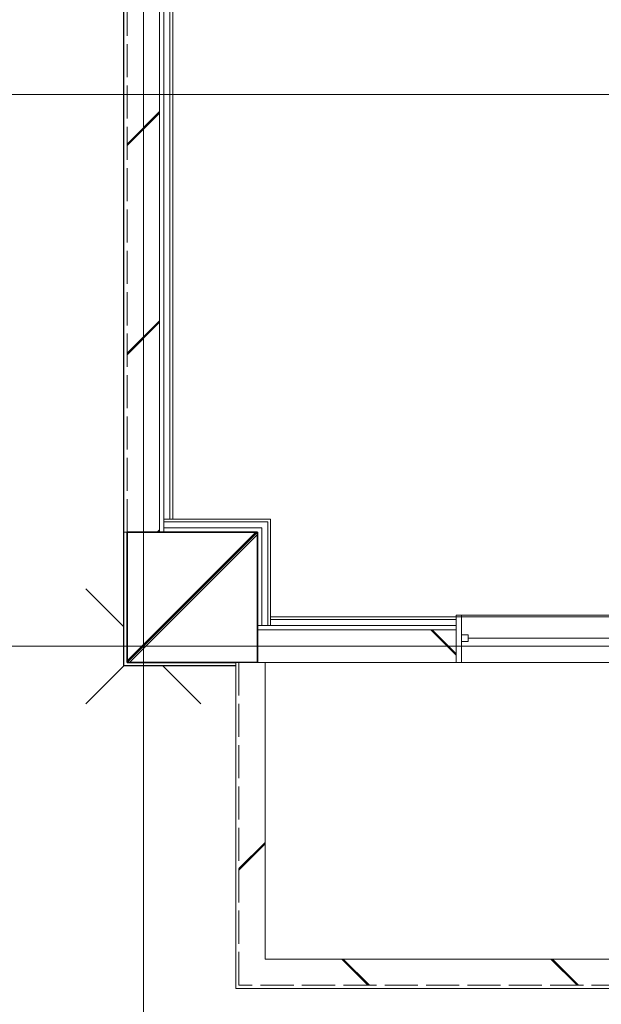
# Model space of a CAD drawing. Header units: millimetres. Extents: x -38341 to 3709, y -10682 to 48718.
# Tile 57 of 111: x -14497 to -11820, y 34018 to 38551. Entities that reach past the tile are written whole.
import ezdxf

# ---------------------------------------------------------------- set-up
doc = ezdxf.new("R2010")
doc.units = ezdxf.units.MM
doc.header["$LTSCALE"] = 50
for name, pattern in [('ISO-02 破線', [3.81, 3.048, -0.762]), ('ISO-07 点線', [0.889, 0.127, -0.762]), ('ISO-08 一点鎖線', [9.144, 6.096, -0.762, 1.524, -0.762])]:
    doc.linetypes.add(name, pattern=pattern)
doc.layers.add('00ライン-グリッド-線', color=13, linetype='ISO-08 一点鎖線', lineweight=5, true_color=0xff5454)
for name, color, linetype, lineweight in [('02モデリング-03スラブ', 7, 'Continuous', 5), ('02モデリング-03スラブ-仕上げ', 7, 'Continuous', 5), ('02モデリング-03スラブ-仕上げ_ハッチング', 7, 'Continuous', 5), ('02モデリング-03スラブ_ハッチング', 7, 'Continuous', 5), ('02モデリング-04壁-バルコニー', 7, 'Continuous', 5), ('02モデリング-04壁-バルコニー_ハッチング', 7, 'Continuous', 5), ('02モデリング-04壁-外部', 7, 'Continuous', 5), ('02モデリング-04壁-外部_ハッチング', 7, 'Continuous', 5), ('02モデリング-07建具-鋼製', 7, 'Continuous', 5), ('02モデリング-07建具-鋼製_ハッチング', 7, 'Continuous', 5), ('02モデリング-11柱', 7, 'Continuous', 25), ('02モデリング-11柱_ハッチング', 7, 'Continuous', 5), ('03構成要素-2壁-PB', 7, 'Continuous', 5), ('03構成要素-2壁-PB_ハッチング', 7, 'Continuous', 5), ('05記号ラベル-断面線', 7, 'Continuous', 5), ('一般', 7, 'Continuous', 5), ('解答例線', 7, 'Continuous', 5)]:
    doc.layers.add(name, color=color, linetype=linetype, lineweight=lineweight)
doc.styles.get("Standard").update_dxf_attribs({"font": 'txt', "bigfont": 'BIGFONT.SHX'})

# ---------------------------------------------------------------- blocks, each defined once
blk = doc.blocks.new('_図面枠 (3D)')
at = {"layer": '解答例線', "color": 7, "linetype": 'Continuous', "lineweight": 5, "transparency": 33554687}
for p, q in [((6196.5, 32746.1), (7256.1, 33805.7)), ((6196.5, 33805.7), (7256.1, 32746.1))]:
    blk.add_line(p, q, dxfattribs=at)
blk = doc.blocks.new('グループ-235')
at = {"color": 255, "linetype": 'Continuous', "lineweight": 5, "transparency": 33554687}
blk.add_wipeout([(4157.5, 2032.5), (4157.5, 95), (525, 95), (525, 525), (75, 525), (75, 3155), (4757.5, 3155), (4757.5, 2032.5)], dxfattribs=at).dxf.layer = '02モデリング-03スラブ-仕上げ_ハッチング'
at = {"layer": '02モデリング-03スラブ-仕上げ', "color": 7, "linetype": 'Continuous', "lineweight": 5, "transparency": 33554687, "flags": 128}
blk.add_lwpolyline([(4157.5, 2032.5), (4157.5, 95), (525, 95), (525, 525), (75, 525), (75, 3155), (4757.5, 3155), (4757.5, 2032.5)], close=True, dxfattribs=at)
at = {"layer": '02モデリング-03スラブ-仕上げ', "color": 0, "flags": 1}
for tag in ['IFC_UUID', 'instanceID']:
    blk.add_attdef(tag, (75, 95), '', height=0.18, dxfattribs=at)
at = {"color": 255, "linetype": 'Continuous', "lineweight": 5, "transparency": 33554687}
blk.add_wipeout([(4157.5, 2032.5), (4157.5, 122.5), (525, 122.5), (525, 525), (75, 525), (75, 3127.5), (4757.5, 3127.5), (4757.5, 2032.5)], dxfattribs=at).dxf.layer = '02モデリング-03スラブ-仕上げ_ハッチング'
at = {"layer": '02モデリング-03スラブ-仕上げ', "color": 7, "linetype": 'Continuous', "lineweight": 5, "transparency": 33554687, "flags": 128}
blk.add_lwpolyline([(4157.5, 2032.5), (4157.5, 122.5), (525, 122.5), (525, 525), (75, 525), (75, 3127.5), (4757.5, 3127.5), (4757.5, 2032.5)], close=True, dxfattribs=at)
blk = doc.blocks.new('グループ-428')
at = {"color": 255, "linetype": 'Continuous', "lineweight": 5, "transparency": 33554687}
for points in [[(-925, 120), (-900, 120), (-900, -120), (-925, -120)], [(900, 120), (925, 120), (925, -120), (900, -120)]]:
    blk.add_wipeout(points, dxfattribs=at).dxf.layer = '02モデリング-07建具-鋼製_ハッチング'
at = {"layer": '02モデリング-07建具-鋼製', "color": 7, "linetype": 'Continuous', "lineweight": 5, "transparency": 33554687, "flags": 128}
for points in [[(-925, 120), (-900, 120), (-900, -120), (-925, -120)], [(900, 120), (925, 120), (925, -120), (900, -120)]]:
    blk.add_lwpolyline(points, close=True, dxfattribs=at)
blk = doc.blocks.new('グループ-429')
at = {"color": 255, "linetype": 'Continuous', "lineweight": 5, "transparency": 33554687}
blk.add_wipeout([(-900, 120), (900, 120), (900, -120), (-900, -120)], dxfattribs=at).dxf.layer = '02モデリング-07建具-鋼製_ハッチング'
at = {"layer": '02モデリング-07建具-鋼製', "color": 7, "linetype": 'Continuous', "lineweight": 5, "transparency": 33554687, "flags": 128}
blk.add_lwpolyline([(-900, 120), (900, 120), (900, -120), (-900, -120)], close=True, dxfattribs=at)
at = {"layer": '02モデリング-07建具-鋼製', "color": 7, "transparency": 33554687}
blk.add_blockref('グループ-428', (0, 0), dxfattribs=at)
at = {"layer": '02モデリング-07建具-鋼製', "color": 7, "linetype": 'Continuous', "lineweight": 5, "transparency": 33554687}
for p, q in [((-925, 120), (-900, 120)), ((-900, 120), (-900, -120)), ((925, 120), (900, 120)), ((900, 120), (900, -120)), ((-925, -120), (-900, -120)), ((925, -120), (900, -120))]:
    blk.add_line(p, q, dxfattribs=at)
blk = doc.blocks.new('グループ-433')
at = {"layer": '02モデリング-07建具-鋼製', "color": 7, "linetype": 'Continuous', "lineweight": 5, "transparency": 33554687}
for p, q in [((-900, 30), (-900, 0)), ((15, 30), (15, 0))]:
    blk.add_line(p, q, dxfattribs=at)
blk = doc.blocks.new('グループ-434')
at = {"color": 255, "linetype": 'Continuous', "lineweight": 5, "transparency": 33554687}
for points in [[(-900, 30), (-870, 30), (-870, 0), (-900, 0)], [(-15, 30), (15, 30), (15, 0), (-15, 0)]]:
    blk.add_wipeout(points, dxfattribs=at).dxf.layer = '02モデリング-07建具-鋼製_ハッチング'
at = {"layer": '02モデリング-07建具-鋼製', "color": 7, "linetype": 'Continuous', "lineweight": 5, "transparency": 33554687, "flags": 128}
for points in [[(-900, 30), (-870, 30), (-870, 0), (-900, 0)], [(-15, 30), (15, 30), (15, 0), (-15, 0)]]:
    blk.add_lwpolyline(points, close=True, dxfattribs=at)
blk = doc.blocks.new('グループ-435')
at = {"layer": '02モデリング-07建具-鋼製', "color": 7, "transparency": 33554687}
blk.add_blockref('グループ-433', (0, 0), dxfattribs=at)
blk.add_blockref('グループ-434', (0, 0), dxfattribs=at)
at = {"layer": '02モデリング-07建具-鋼製', "color": 7, "linetype": 'Continuous', "lineweight": 5, "transparency": 33554687}
for p, q in [((-900, 30), (-870, 30)), ((-900, 0), (-870, 0)), ((-870, 30), (-870, 0)), ((15, 30), (-15, 30)), ((-15, 30), (-15, 0)), ((15, 0), (-15, 0))]:
    blk.add_line(p, q, dxfattribs=at)
blk = doc.blocks.new('グループ-438')
at = {"layer": '02モデリング-07建具-鋼製', "color": 7, "linetype": 'Continuous', "lineweight": 5, "transparency": 33554687}
blk.add_line((-870, 15), (-15, 15), dxfattribs=at)
blk = doc.blocks.new('グループ-439')
at = {"layer": '02モデリング-07建具-鋼製', "color": 7, "transparency": 33554687}
blk.add_blockref('グループ-435', (0, 0), dxfattribs=at)
blk.add_blockref('グループ-438', (0, 0), dxfattribs=at)
blk = doc.blocks.new('グループ-443')
at = {"layer": '02モデリング-07建具-鋼製', "color": 7, "linetype": 'Continuous', "lineweight": 5, "transparency": 33554687}
for p, q in [((-15, 0), (-15, -30)), ((900, 0), (900, -30))]:
    blk.add_line(p, q, dxfattribs=at)
blk = doc.blocks.new('グループ-444')
at = {"color": 255, "linetype": 'Continuous', "lineweight": 5, "transparency": 33554687}
for points in [[(-15, 0), (15, 0), (15, -30), (-15, -30)], [(870, 0), (900, 0), (900, -30), (870, -30)]]:
    blk.add_wipeout(points, dxfattribs=at).dxf.layer = '02モデリング-07建具-鋼製_ハッチング'
at = {"layer": '02モデリング-07建具-鋼製', "color": 7, "linetype": 'Continuous', "lineweight": 5, "transparency": 33554687, "flags": 128}
for points in [[(-15, 0), (15, 0), (15, -30), (-15, -30)], [(870, 0), (900, 0), (900, -30), (870, -30)]]:
    blk.add_lwpolyline(points, close=True, dxfattribs=at)
blk = doc.blocks.new('グループ-445')
at = {"layer": '02モデリング-07建具-鋼製', "color": 7, "transparency": 33554687}
blk.add_blockref('グループ-443', (0, 0), dxfattribs=at)
blk.add_blockref('グループ-444', (0, 0), dxfattribs=at)
at = {"layer": '02モデリング-07建具-鋼製', "color": 7, "linetype": 'Continuous', "lineweight": 5, "transparency": 33554687}
for p, q in [((-15, 0), (15, 0)), ((15, 0), (15, -30)), ((900, 0), (870, 0)), ((870, 0), (870, -30)), ((-15, -30), (15, -30)), ((900, -30), (870, -30))]:
    blk.add_line(p, q, dxfattribs=at)
blk = doc.blocks.new('グループ-448')
at = {"layer": '02モデリング-07建具-鋼製', "color": 7, "linetype": 'Continuous', "lineweight": 5, "transparency": 33554687}
blk.add_line((15, -15), (870, -15), dxfattribs=at)
blk = doc.blocks.new('グループ-449')
at = {"layer": '02モデリング-07建具-鋼製', "color": 7, "transparency": 33554687}
blk.add_blockref('グループ-445', (0, 0), dxfattribs=at)
blk.add_blockref('グループ-448', (0, 0), dxfattribs=at)
blk = doc.blocks.new('グループ-450')
at = {"layer": '02モデリング-07建具-鋼製', "color": 7, "linetype": 'Continuous', "lineweight": 5, "transparency": 33554687}
for p, q in [((-925, 112.5), (925, 112.5)), ((-925, -112.5), (925, -112.5))]:
    blk.add_line(p, q, dxfattribs=at)
blk = doc.blocks.new('窓 (2D)-5')
at = {"layer": '02モデリング-07建具-鋼製', "color": 7, "transparency": 33554687}
blk.add_blockref('グループ-429', (0, 0), dxfattribs=at)
at = {"layer": '02モデリング-07建具-鋼製', "color": 0, "flags": 1}
for tag in ['記号', 'No.', 'IFC_UUID', 'instanceID']:
    blk.add_attdef(tag, (1439.8, -97.5), '', height=0.18, dxfattribs=at)
at = {"layer": '02モデリング-07建具-鋼製', "color": 7, "transparency": 33554687}
blk.add_blockref('グループ-439', (0, 0), dxfattribs=at)
blk.add_blockref('グループ-449', (0, 0), dxfattribs=at)
blk.add_blockref('グループ-450', (0, 0), dxfattribs=at)
blk = doc.blocks.new('グループ-460')
at = {"color": 255, "linetype": 'Continuous', "lineweight": 35, "transparency": 33554687}
blk.add_wipeout([(-75, -75), (-75, 525), (525, 525), (525, -75)], dxfattribs=at).dxf.layer = '02モデリング-11柱_ハッチング'
at = {"layer": '02モデリング-11柱_ハッチング', "linetype": 'Continuous', "lineweight": 5, "transparency": 33554687}
h = blk.add_hatch(dxfattribs=at)
h.set_pattern_fill('鉄筋コンクリート [CN] HF-スラブ', style=0, pattern_type=2)
h.set_pattern_definition([(45, (8.95, -13.3), (-621.7, 650.7), []), (45, (14.1, -19.4), (-621.8, 650.7), []), (45, (17.9, -26.5), (-621.8, 650.7), [])])
h.paths.add_polyline_path([(-75, -75), (-75, 525), (525, 525), (525, -75)])
at = {"layer": '02モデリング-11柱', "color": 7, "linetype": 'Continuous', "lineweight": 35, "transparency": 33554687, "flags": 128}
blk.add_lwpolyline([(-75, -75), (-75, 525), (525, 525), (525, -75)], close=True, dxfattribs=at)
at = {"layer": '02モデリング-11柱', "color": 0, "flags": 1}
for tag in ['IFC_UUID', 'instanceID']:
    blk.add_attdef(tag, (-75, -75), '', height=0.18, dxfattribs=at)
blk = doc.blocks.new('グループ-543')
at = {"layer": '02モデリング-03スラブ', "color": 7, "linetype": 'Continuous', "lineweight": 5, "transparency": 33554687}
blk.add_line((560, -75), (11240, -75), dxfattribs=at)
at = {"layer": '02モデリング-03スラブ', "color": 7, "linetype": 'Continuous', "lineweight": 5, "transparency": 33554687, "flags": 128}
blk.add_lwpolyline([(560, -75), (560, -1440), (11240, -1440), (11240, -75)], dxfattribs=at)
at = {"layer": '02モデリング-03スラブ', "color": 0, "flags": 1}
for tag in ['IFC_UUID', 'instanceID']:
    blk.add_attdef(tag, (560, -7891.6), '', height=0.18, dxfattribs=at)
at = {"color": 255, "linetype": 'Continuous', "lineweight": 5, "transparency": 33554687}
blk.add_wipeout([(560, -75), (11240, -75), (11240, -1440), (560, -1440)], dxfattribs=at).dxf.layer = '02モデリング-03スラブ_ハッチング'
at = {"layer": '02モデリング-03スラブ', "color": 7, "linetype": 'Continuous', "lineweight": 5, "transparency": 33554687, "flags": 128}
blk.add_lwpolyline([(560, -75), (11240, -75), (11240, -1440), (560, -1440)], close=True, dxfattribs=at)
blk = doc.blocks.new('_2F-FL (2D)')
at = {"layer": '02モデリング-03スラブ-仕上げ', "color": 7, "transparency": 33554687}
blk.add_blockref('グループ-235', (0, 0), dxfattribs=at)
at = {"color": 255, "linetype": 'Continuous', "lineweight": 5, "transparency": 33554687}
for points, layer in [([(11225, -1425), (11375, -1575), (425, -1575), (575, -1425)], '02モデリング-04壁-バルコニー_ハッチング'), ([(-75, -75), (-90, -90), (-90, 525), (-75, 525)], '02モデリング-04壁-外部_ハッチング')]:
    blk.add_wipeout(points, dxfattribs=at).dxf.layer = layer
at = {"layer": '02モデリング-04壁-バルコニー_ハッチング', "linetype": 'Continuous', "lineweight": 5, "transparency": 33554687}
h = blk.add_hatch(dxfattribs=at)
h.set_pattern_fill('鉄筋コンクリート [CN] HF-スラブ', angle=-180, style=0, pattern_type=2)
h.set_pattern_definition([(-135, (-8.95, 13.3), (621.74, -650.724), []), (-135, (-14.1, 19.4), (621.794, -650.67), []), (-135, (-17.9, 26.5), (621.794, -650.67), [])])
h.paths.add_polyline_path([(11225, -1425), (11375, -1575), (425, -1575), (575, -1425)])
at = {"color": 255, "linetype": 'Continuous', "lineweight": 5, "transparency": 33554687}
blk.add_wipeout([(-90, -90), (-75, -75), (-75, 525), (-90, 525)], dxfattribs=at).dxf.layer = '02モデリング-04壁-外部_ハッチング'
at = {"layer": '02モデリング-04壁-外部', "color": 7, "linetype": 'Continuous', "lineweight": 25, "transparency": 33554687}
blk.add_line((-90, -90), (-90, 525), dxfattribs=at)
at = {"layer": '02モデリング-04壁-外部', "color": 7, "linetype": 'Continuous', "lineweight": 5, "transparency": 33554687}
for p, q in [((-90, -90), (-90, 525)), ((-75, -75), (-75, 525))]:
    blk.add_line(p, q, dxfattribs=at)
at = {"layer": '02モデリング-04壁-外部', "color": 7, "linetype": 'ISO-07 点線', "lineweight": 18, "transparency": 33554687}
blk.add_line((-75, -75), (-75, 525), dxfattribs=at)
at = {"color": 255, "linetype": 'Continuous', "lineweight": 5, "transparency": 33554687}
blk.add_wipeout([(11375, -1575), (11360, -1560), (440, -1560), (425, -1575)], dxfattribs=at).dxf.layer = '02モデリング-04壁-バルコニー_ハッチング'
for points, layer in [([(11360, -1560), (11240, -1440), (560, -1440), (440, -1560)], '02モデリング-04壁-バルコニー_ハッチング'), ([(135, 3115), (-75, 3325), (-90, 3325), (-90, 525), (135, 525)], '02モデリング-04壁-外部_ハッチング'), ([(525, -75), (525, -90), (-90, -90), (-75, -75)], '02モデリング-04壁-外部_ハッチング')]:
    blk.add_wipeout(points, dxfattribs=at).dxf.layer = layer
at = {"layer": '02モデリング-04壁-バルコニー_ハッチング', "linetype": 'Continuous', "lineweight": 5, "transparency": 33554687}
h = blk.add_hatch(dxfattribs=at)
h.set_pattern_fill('鉄筋コンクリート [CN] HF-壁用', angle=-180, style=0, pattern_type=2)
h.set_pattern_definition([(-225, (-32.87, 36.3), (20726.472, -21689.014), []), (-225, (-35.36, 35.36), (20726.472, -21689.014), []), (-225, (-36.9, 33.8), (20726.472, -21689.014), [])])
h.paths.add_polyline_path([(11360, -1560), (11240, -1440), (560, -1440), (440, -1560)])
at = {"layer": '02モデリング-04壁-バルコニー', "color": 7, "linetype": 'Continuous', "lineweight": 18, "transparency": 33554687}
blk.add_line((11375, -1575), (425, -1575), dxfattribs=at)
at = {"layer": '02モデリング-04壁-バルコニー', "color": 7, "linetype": 'Continuous', "lineweight": 5, "transparency": 33554687}
blk.add_line((11375, -1575), (425, -1575), dxfattribs=at)
at = {"layer": '02モデリング-04壁-バルコニー', "color": 7, "linetype": 'ISO-02 破線', "lineweight": 18, "transparency": 33554687}
blk.add_line((11360, -1560), (440, -1560), dxfattribs=at)
at = {"color": 255, "linetype": 'Continuous', "lineweight": 5, "transparency": 33554687}
for points in [[(-90, 525), (-75, 525), (-75, 3325), (-90, 3325)], [(525, -90), (525, -75), (-75, -75), (-90, -90)]]:
    blk.add_wipeout(points, dxfattribs=at).dxf.layer = '02モデリング-04壁-外部_ハッチング'
at = {"layer": '02モデリング-04壁-外部', "color": 7, "linetype": 'Continuous', "lineweight": 25, "transparency": 33554687}
blk.add_line((525, -90), (-90, -90), dxfattribs=at)
at = {"layer": '02モデリング-04壁-外部', "color": 7, "linetype": 'Continuous', "lineweight": 5, "transparency": 33554687}
for p, q in [((525, -90), (-90, -90)), ((525, -75), (-75, -75))]:
    blk.add_line(p, q, dxfattribs=at)
at = {"layer": '02モデリング-04壁-外部', "color": 7, "linetype": 'ISO-07 点線', "lineweight": 18, "transparency": 33554687}
blk.add_line((525, -75), (-75, -75), dxfattribs=at)
at = {"color": 255, "linetype": 'Continuous', "lineweight": 5, "transparency": 33554687}
for points, layer in [([(11240, -1440), (11225, -1425), (575, -1425), (560, -1440)], '02モデリング-04壁-バルコニー_ハッチング'), ([(75, 3175), (-75, 3325), (-75, 525), (75, 525)], '02モデリング-04壁-外部_ハッチング')]:
    blk.add_wipeout(points, dxfattribs=at).dxf.layer = layer
at = {"layer": '02モデリング-04壁-外部_ハッチング', "linetype": 'Continuous', "lineweight": 5, "transparency": 33554687}
h = blk.add_hatch(dxfattribs=at)
h.set_pattern_fill('鉄筋コンクリート [CN] HF-壁用', angle=90, style=0, pattern_type=2)
h.set_pattern_definition([(45, (36.3, 32.87), (-21689.01, -20726.47), []), (45, (35.36, 35.36), (-21689.01, -20726.47), []), (45, (33.8, 36.9), (-21689.01, -20726.47), [])])
h.paths.add_polyline_path([(75, 3175), (-75, 3325), (-75, 525), (75, 525)])
at = {"layer": '02モデリング-04壁-バルコニー', "color": 7, "linetype": 'ISO-02 破線', "lineweight": 18, "transparency": 33554687}
blk.add_line((11240, -1440), (560, -1440), dxfattribs=at)
at = {"layer": '02モデリング-04壁-バルコニー', "color": 7, "linetype": 'Continuous', "lineweight": 18, "transparency": 33554687}
blk.add_line((11225, -1425), (575, -1425), dxfattribs=at)
at = {"layer": '02モデリング-04壁-バルコニー', "color": 7, "linetype": 'Continuous', "lineweight": 5, "transparency": 33554687}
blk.add_line((11225, -1425), (575, -1425), dxfattribs=at)
at = {"layer": '02モデリング-04壁-外部', "color": 7, "linetype": 'Continuous', "lineweight": 25, "transparency": 33554687}
blk.add_line((-90, 525), (-90, 3325), dxfattribs=at)
at = {"layer": '02モデリング-04壁-外部', "color": 7, "linetype": 'Continuous', "lineweight": 5, "transparency": 33554687}
blk.add_line((-90, 525), (-90, 3325), dxfattribs=at)
at = {"layer": '02モデリング-04壁-外部', "color": 7, "linetype": 'ISO-02 破線', "lineweight": 18, "transparency": 33554687}
blk.add_line((-75, 525), (-75, 3325), dxfattribs=at)
at = {"color": 255, "linetype": 'Continuous', "lineweight": 5, "transparency": 33554687}
blk.add_wipeout([(525, 135), (1439.8, 135), (1439.8, -90), (525, -90)], dxfattribs=at).dxf.layer = '02モデリング-04壁-外部_ハッチング'
blk.add_wipeout([(95, 3155), (75, 3175), (75, 525), (95, 525)], dxfattribs=at).dxf.layer = '02モデリング-04壁-外部_ハッチング'
at = {"color": 255, "linetype": 'Continuous', "lineweight": 25, "transparency": 33554687}
blk.add_wipeout([(525, -90), (525, -75), (1439.8, -75), (1439.8, -90)], dxfattribs=at).dxf.layer = '02モデリング-04壁-外部_ハッチング'
at = {"color": 255, "linetype": 'Continuous', "lineweight": 5, "transparency": 33554687}
blk.add_wipeout([(122.5, 3127.5), (95, 3155), (95, 525), (122.5, 525)], dxfattribs=at).dxf.layer = '02モデリング-04壁-外部_ハッチング'
at = {"color": 255, "linetype": 'Continuous', "lineweight": 13, "transparency": 33554687}
blk.add_wipeout([(525, -75), (525, 75), (1439.8, 75), (1439.8, -75)], dxfattribs=at).dxf.layer = '02モデリング-04壁-外部_ハッチング'
at = {"layer": '02モデリング-04壁-外部_ハッチング', "linetype": 'Continuous', "lineweight": 5, "transparency": 33554687}
h = blk.add_hatch(dxfattribs=at)
h.set_pattern_fill('鉄筋コンクリート [CN] HF-壁用', angle=-180, style=0, pattern_type=2)
h.set_pattern_definition([(-225, (-32.87, 36.3), (20726.47, -21689), []), (-225, (-35.36, 35.36), (20726.47, -21689), []), (-225, (-36.9, 33.8), (20726.47, -21689), [])])
h.paths.add_polyline_path([(525, -75), (525, 75), (1439.8, 75), (1439.8, -75)])
at = {"layer": '02モデリング-04壁-外部', "color": 7, "linetype": 'Continuous', "lineweight": 13, "transparency": 33554687}
blk.add_line((75, 525), (75, 3175), dxfattribs=at)
at = {"layer": '02モデリング-04壁-外部', "color": 7, "linetype": 'Continuous', "lineweight": 5, "transparency": 33554687}
for p, q in [((75, 525), (75, 3175)), ((95, 525), (95, 3155)), ((95, 525), (95, 3155)), ((1439.8, -90), (525, -90)), ((1439.8, -75), (1439.8, -90))]:
    blk.add_line(p, q, dxfattribs=at)
at = {"layer": '02モデリング-04壁-外部', "color": 7, "linetype": 'ISO-02 破線', "lineweight": 18, "transparency": 33554687}
blk.add_line((1439.8, -75), (525, -75), dxfattribs=at)
at = {"layer": '02モデリング-04壁-外部', "color": 7, "linetype": 'Continuous', "lineweight": 25, "transparency": 33554687}
for p, q in [((1439.8, -90), (525, -90)), ((1439.8, -75), (1439.8, -90))]:
    blk.add_line(p, q, dxfattribs=at)
at = {"color": 255, "linetype": 'Continuous', "lineweight": 5, "transparency": 33554687}
blk.add_wipeout([(135, 3115), (122.5, 3127.5), (122.5, 525), (135, 525)], dxfattribs=at).dxf.layer = '03構成要素-2壁-PB_ハッチング'
at = {"layer": '02モデリング-04壁-外部', "color": 7, "linetype": 'Continuous', "lineweight": 5, "transparency": 33554687}
for p, q in [((122.5, 525), (122.5, 3127.5)), ((135, 525), (135, 3115)), ((135, 525), (-90, 525))]:
    blk.add_line(p, q, dxfattribs=at)
at = {"layer": '03構成要素-2壁-PB', "color": 7, "linetype": 'Continuous', "lineweight": 5, "transparency": 33554687}
for p, q in [((122.5, 525), (122.5, 3127.5)), ((135, 525), (135, 3115))]:
    blk.add_line(p, q, dxfattribs=at)
at = {"color": 255, "linetype": 'Continuous', "lineweight": 5, "transparency": 33554687}
blk.add_wipeout([(525, 75), (525, 95), (1439.8, 95), (1439.8, 75)], dxfattribs=at).dxf.layer = '02モデリング-04壁-外部_ハッチング'
blk.add_wipeout([(525, 95), (525, 122.5), (1439.8, 122.5), (1439.8, 95)], dxfattribs=at).dxf.layer = '02モデリング-04壁-外部_ハッチング'
at = {"layer": '02モデリング-04壁-外部', "color": 7, "linetype": 'Continuous', "lineweight": 5, "transparency": 33554687}
for p, q in [((1439.8, 95), (525, 95)), ((1439.8, 95), (525, 95)), ((1439.8, 95), (1439.8, 75)), ((1439.8, 75), (525, 75)), ((1439.8, 75), (1439.8, -75))]:
    blk.add_line(p, q, dxfattribs=at)
at = {"layer": '02モデリング-04壁-外部', "color": 7, "linetype": 'Continuous', "lineweight": 13, "transparency": 33554687}
blk.add_line((1439.8, 75), (525, 75), dxfattribs=at)
at = {"color": 255, "linetype": 'Continuous', "lineweight": 5, "transparency": 33554687}
blk.add_wipeout([(525, 122.5), (525, 135), (1439.8, 135), (1439.8, 122.5)], dxfattribs=at).dxf.layer = '03構成要素-2壁-PB_ハッチング'
at = {"layer": '02モデリング-04壁-外部', "color": 7, "linetype": 'Continuous', "lineweight": 5, "transparency": 33554687}
for p, q in [((1439.8, 135), (525, 135)), ((525, 135), (525, -90)), ((1439.8, 122.5), (525, 122.5)), ((1439.8, 135), (1439.8, -90)), ((1439.8, 135), (1439.8, 122.5)), ((1439.8, 122.5), (1439.8, 95))]:
    blk.add_line(p, q, dxfattribs=at)
at = {"layer": '03構成要素-2壁-PB', "color": 7, "linetype": 'Continuous', "lineweight": 5, "transparency": 33554687}
for p, q in [((1439.8, 135), (525, 135)), ((1439.8, 122.5), (525, 122.5)), ((1439.8, 135), (1439.8, 122.5))]:
    blk.add_line(p, q, dxfattribs=at)
at = {"layer": '02モデリング-07建具-鋼製', "color": 7, "transparency": 33554687, "rotation": 180}
blk.add_blockref('窓 (2D)-5', (2364.8, 22.5), dxfattribs=at)
at = {"color": 255, "linetype": 'Continuous', "lineweight": 5, "transparency": 33554687}
blk.add_wipeout([(585, 95), (525, 95), (525, 525), (585, 585)], dxfattribs=at).dxf.layer = '02モデリング-04壁-外部_ハッチング'
blk.add_wipeout([(525, 95), (545, 95), (545, 545), (525, 525)], dxfattribs=at).dxf.layer = '02モデリング-04壁-外部_ハッチング'
blk.add_wipeout([(545, 95), (572.5, 95), (572.5, 572.5), (545, 545)], dxfattribs=at).dxf.layer = '02モデリング-04壁-外部_ハッチング'
at = {"layer": '02モデリング-04壁-外部', "color": 7, "linetype": 'Continuous', "lineweight": 5, "transparency": 33554687}
for p, q in [((545, 95), (545, 545)), ((545, 95), (545, 545)), ((525, 95), (525, 525)), ((525, 95), (525, 525))]:
    blk.add_line(p, q, dxfattribs=at)
at = {"color": 255, "linetype": 'Continuous', "lineweight": 5, "transparency": 33554687}
blk.add_wipeout([(572.5, 95), (585, 95), (585, 585), (572.5, 572.5)], dxfattribs=at).dxf.layer = '03構成要素-2壁-PB_ハッチング'
at = {"layer": '02モデリング-04壁-外部', "color": 7, "linetype": 'Continuous', "lineweight": 5, "transparency": 33554687}
for p, q in [((572.5, 95), (572.5, 572.5)), ((585, 95), (585, 585)), ((585, 95), (525, 95))]:
    blk.add_line(p, q, dxfattribs=at)
at = {"layer": '03構成要素-2壁-PB', "color": 7, "linetype": 'Continuous', "lineweight": 5, "transparency": 33554687}
for p, q in [((572.5, 95), (572.5, 572.5)), ((585, 95), (585, 585))]:
    blk.add_line(p, q, dxfattribs=at)
at = {"color": 255, "linetype": 'Continuous', "lineweight": 5, "transparency": 33554687}
blk.add_wipeout([(585, 585), (525, 525), (95, 525), (95, 585)], dxfattribs=at).dxf.layer = '02モデリング-04壁-外部_ハッチング'
blk.add_wipeout([(525, 525), (545, 545), (95, 545), (95, 525)], dxfattribs=at).dxf.layer = '02モデリング-04壁-外部_ハッチング'
blk.add_wipeout([(545, 545), (572.5, 572.5), (95, 572.5), (95, 545)], dxfattribs=at).dxf.layer = '02モデリング-04壁-外部_ハッチング'
at = {"layer": '02モデリング-04壁-外部', "color": 7, "linetype": 'Continuous', "lineweight": 5, "transparency": 33554687}
for p, q in [((545, 545), (95, 545)), ((545, 545), (95, 545)), ((525, 525), (95, 525)), ((525, 525), (95, 525))]:
    blk.add_line(p, q, dxfattribs=at)
at = {"color": 255, "linetype": 'Continuous', "lineweight": 5, "transparency": 33554687}
blk.add_wipeout([(572.5, 572.5), (585, 585), (95, 585), (95, 572.5)], dxfattribs=at).dxf.layer = '03構成要素-2壁-PB_ハッチング'
at = {"layer": '02モデリング-04壁-外部', "color": 7, "linetype": 'Continuous', "lineweight": 5, "transparency": 33554687}
for p, q in [((95, 585), (95, 525)), ((585, 585), (95, 585)), ((572.5, 572.5), (95, 572.5))]:
    blk.add_line(p, q, dxfattribs=at)
at = {"layer": '03構成要素-2壁-PB', "color": 7, "linetype": 'Continuous', "lineweight": 5, "transparency": 33554687}
for p, q in [((585, 585), (95, 585)), ((572.5, 572.5), (95, 572.5))]:
    blk.add_line(p, q, dxfattribs=at)
at = {"layer": '02モデリング-11柱'}
blk.add_blockref('グループ-460', (0, 0), dxfattribs=at)
at = {"color": 255, "linetype": 'Continuous', "lineweight": 5, "transparency": 33554687}
blk.add_wipeout([(575, -1425), (425, -1575), (425, -75), (575, -75)], dxfattribs=at).dxf.layer = '02モデリング-04壁-バルコニー_ハッチング'
at = {"layer": '02モデリング-04壁-バルコニー_ハッチング', "linetype": 'Continuous', "lineweight": 5, "transparency": 33554687}
h = blk.add_hatch(dxfattribs=at)
h.set_pattern_fill('鉄筋コンクリート [CN] HF-スラブ', angle=90, style=0, pattern_type=2)
h.set_pattern_definition([(135, (13.3, 8.95), (-650.72, -621.74), []), (135, (19.4, 14.1), (-650.67, -621.8), []), (135, (26.5, 17.9), (-650.67, -621.8), [])])
h.paths.add_polyline_path([(575, -1425), (425, -1575), (425, -75), (575, -75)])
at = {"color": 255, "linetype": 'Continuous', "lineweight": 5, "transparency": 33554687}
blk.add_wipeout([(425, -1575), (440, -1560), (440, -75), (425, -75)], dxfattribs=at).dxf.layer = '02モデリング-04壁-バルコニー_ハッチング'
blk.add_wipeout([(440, -1560), (560, -1440), (560, -75), (440, -75)], dxfattribs=at).dxf.layer = '02モデリング-04壁-バルコニー_ハッチング'
at = {"layer": '02モデリング-04壁-バルコニー_ハッチング', "linetype": 'Continuous', "lineweight": 5, "transparency": 33554687}
h = blk.add_hatch(dxfattribs=at)
h.set_pattern_fill('鉄筋コンクリート [CN] HF-壁用', angle=90, style=0, pattern_type=2)
h.set_pattern_definition([(45, (36.3, 32.87), (-21689.01, -20726.47), []), (45, (35.36, 35.36), (-21689.01, -20726.47), []), (45, (33.8, 36.9), (-21689.01, -20726.47), [])])
h.paths.add_polyline_path([(440, -1560), (560, -1440), (560, -75), (440, -75)])
at = {"layer": '02モデリング-04壁-バルコニー', "color": 7, "linetype": 'Continuous', "lineweight": 18, "transparency": 33554687}
blk.add_line((425, -1575), (425, -75), dxfattribs=at)
at = {"layer": '02モデリング-04壁-バルコニー', "color": 7, "linetype": 'Continuous', "lineweight": 5, "transparency": 33554687}
blk.add_line((425, -1575), (425, -75), dxfattribs=at)
at = {"layer": '02モデリング-04壁-バルコニー', "color": 7, "linetype": 'ISO-02 破線', "lineweight": 18, "transparency": 33554687}
blk.add_line((440, -1560), (440, -75), dxfattribs=at)
at = {"color": 255, "linetype": 'Continuous', "lineweight": 5, "transparency": 33554687}
blk.add_wipeout([(560, -1440), (575, -1425), (575, -75), (560, -75)], dxfattribs=at).dxf.layer = '02モデリング-04壁-バルコニー_ハッチング'
at = {"layer": '02モデリング-04壁-バルコニー', "color": 7, "linetype": 'Continuous', "lineweight": 5, "transparency": 33554687}
for p, q in [((575, -75), (425, -75)), ((575, -1425), (575, -75))]:
    blk.add_line(p, q, dxfattribs=at)
at = {"layer": '02モデリング-04壁-バルコニー', "color": 7, "linetype": 'ISO-02 破線', "lineweight": 18, "transparency": 33554687}
blk.add_line((560, -1440), (560, -75), dxfattribs=at)
at = {"layer": '02モデリング-04壁-バルコニー', "color": 7, "linetype": 'Continuous', "lineweight": 18, "transparency": 33554687}
blk.add_line((575, -1425), (575, -75), dxfattribs=at)
at = {"layer": '02モデリング-03スラブ', "color": 7, "transparency": 33554687}
blk.add_blockref('グループ-543', (0, 0), dxfattribs=at)
blk = doc.blocks.new('グループ-549')
at = {"layer": '05記号ラベル-断面線', "color": 7, "linetype": 'Continuous', "lineweight": 5, "transparency": 33554687, "flags": 128}
blk.add_lwpolyline([(-2320, 2540), (5720.5, 2540), (5720.5, 1400), (13860, 1400)], dxfattribs=at)
blk = doc.blocks.new('_line-2 (3D)')
at = {"layer": '05記号ラベル-断面線', "color": 7, "transparency": 33554687}
blk.add_blockref('グループ-549', (0, 0), dxfattribs=at)
blk = doc.blocks.new('グループ-559')
at = {"layer": '00ライン-グリッド-線', "transparency": 33554687}
blk.add_line((68.827, 259.827), (68.827, 544.874), dxfattribs=at)
at = {"layer": '00ライン-グリッド-線', "color": 0, "flags": 1}
for tag in ['instanceID', 'IFC_UUID']:
    blk.add_attdef(tag, (63.801, 254.801), '', height=0.18, dxfattribs=at)
blk = doc.blocks.new('グループ-561')
at = {"layer": '00ライン-グリッド-線', "transparency": 33554687}
blk.add_line((14.647, 332.959), (334.835, 332.959), dxfattribs=at)
at = {"layer": '00ライン-グリッド-線', "color": 0, "flags": 1}
for tag in ['instanceID', 'IFC_UUID']:
    blk.add_attdef(tag, (9.621, 327.933), '', height=0.18, dxfattribs=at)
blk = doc.blocks.new('グループ-588')
at = {"layer": '00ライン-グリッド-線'}
blk.add_blockref('グループ-559', (0, 0), dxfattribs=at)
blk.add_blockref('グループ-561', (0, 0), dxfattribs=at)

msp = doc.modelspace()

# ---------------------------------------------------------------- block references
at = {"layer": '解答例線', "color": 7, "transparency": 33554687, "xscale": 0.5, "yscale": 0.5, "zscale": 0.5}
msp.add_blockref('_図面枠 (3D)', (-17290.959, 19028.052), dxfattribs=at)

# ---------------------------------------------------------------- next in the draw order: block references
at = {"layer": '一般', "color": 7, "transparency": 33554687}
msp.add_blockref('_2F-FL (2D)', (-13927.831, 35665.986), dxfattribs=at)

# ---------------------------------------------------------------- next in the draw order: block references
msp.add_blockref('_line-2 (3D)', (-13927.831, 35665.986), dxfattribs=at)

# ---------------------------------------------------------------- next in the draw order: block references
at = {"layer": '一般', "color": 7, "transparency": 33554687, "xscale": 50, "yscale": 50, "zscale": 50}
msp.add_blockref('グループ-588', (-17369.202, 19018.052), dxfattribs=at)

doc.saveas('drawing.dxf')
